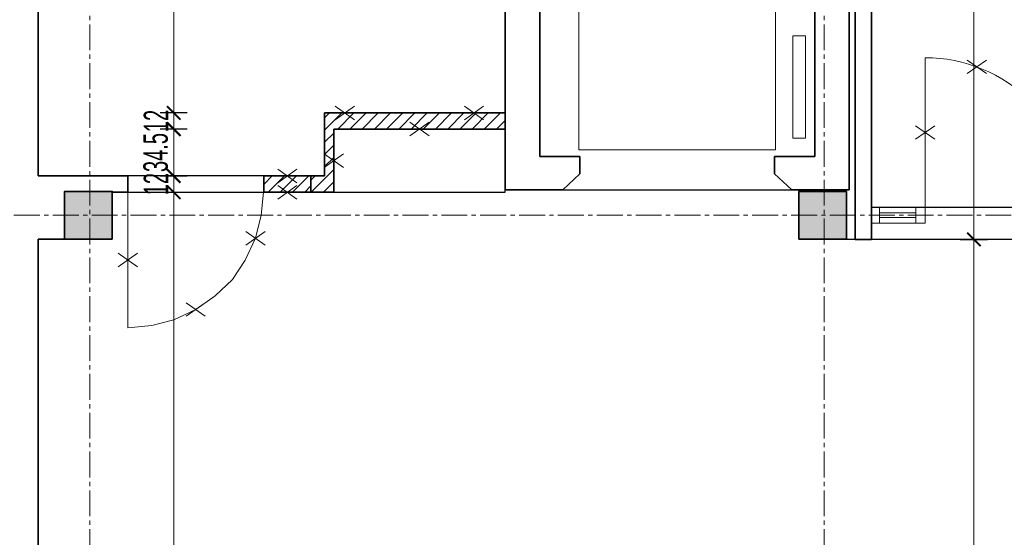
# Model space of a CAD drawing. Header units: millimetres. Extents: x 0 to 12515, y 0 to 27803.
# Tile 69 of 97: x 9755 to 10479, y 22467 to 22848. Entities that reach past the tile are written whole.
import ezdxf

# ---------------------------------------------------------------- set-up
doc = ezdxf.new("R2010")
doc.units = ezdxf.units.MM
doc.linetypes.add('CENTER2', pattern=[28.575, 19.05, -3.175, 3.175, -3.175])
for name, color, linetype, lineweight in [('DEMONTARZE', 86, 'Continuous', 18), ('sq_bud istn', 253, 'Continuous', 15), ('SQ_ISTN.Ściany', 140, 'Continuous', 35), ('SQ_Osie', 220, 'CENTER2', 9), ('SQ_Wyburzenia', 94, 'Continuous', 18), ('SQ_Wymiary', 7, 'Continuous', 5)]:
    doc.layers.add(name, color=color, linetype=linetype, lineweight=lineweight)
doc.layers.add('PDF _Geometria', color=7, linetype='Continuous')
doc.layers.add('powierzchnie', color=230, linetype='Continuous', lineweight=30, plot=False)
doc.styles.add('SQ_Swis721 LtCn BT', font='swisscl.ttf', dxfattribs={"width": 0.8})
doc.dimstyles.new('SQ_100', dxfattribs={"dimscale": 100, "dimtxt": 0.18, "dimasz": 0.1, "dimexe": 0.1, "dimexo": 0.01, "dimgap": 0.04, "dimtad": 1, "dimrnd": 0.5, "dimdsep": 46, "dimtxsty": 'SQ_Swis721 LtCn BT', "dimblk": 'ARCHTICK', "dimcen": 0.1, "dimdle": 0.1, "dimclrd": 256, "dimclre": 256, "dimclrt": 256, "dimaunit": 1, "dimadec": 0, "dimazin": 0, "dimtfac": 1, "dimtix": 1, "dimtmove": 2, "dimatfit": 3, "dimldrblk": 'ARCHTICK', "dimfxl": 0.1, "dimfxlon": 1, "dimtolj": 1, "dimlwd": -1, "dimarcsym": 0})

# ---------------------------------------------------------------- blocks, each defined once
blk = doc.blocks.new('ist osie bud B')
at = {"layer": 'SQ_Osie'}
for p, q in [((22173.28, 13852.66), (22173.28, 19362.86)), ((22713.28, 13852.66), (22713.28, 19362.86))]:
    blk.add_line(p, q, dxfattribs=at)
blk.add_lwpolyline([(21178.31, 17936.45), (22845.29, 17936.45)], dxfattribs=at)
blk = doc.blocks.new('słupy konstr bud B')
at = {"layer": 'SQ_ISTN.Ściany', "lineweight": 5}
h = blk.add_hatch(dxfattribs=at)
h.set_pattern_fill('JIS_STN_1E', color=256, scale=10)
h.paths.add_polyline_path([(21350.78, 18613.95), (21315.78, 18613.95), (21315.78, 18578.95), (21350.78, 18578.95)])
h.paths.add_polyline_path([(21890.78, 18613.95), (21855.78, 18613.95), (21855.78, 18578.95), (21890.78, 18578.95)])
h.paths.add_polyline_path([(22190.78, 18613.95), (22155.78, 18613.95), (22155.78, 18578.95), (22190.78, 18578.95)])
h.paths.add_polyline_path([(22730.78, 18613.95), (22695.78, 18613.95), (22695.78, 18578.95), (22730.78, 18578.95)])
h.paths.add_polyline_path([(22730.78, 17953.95), (22695.78, 17953.95), (22695.78, 17918.95), (22730.78, 17918.95)])
h.paths.add_polyline_path([(22190.78, 17953.95), (22155.78, 17953.95), (22155.78, 17918.95), (22190.78, 17918.95)])
h.paths.add_polyline_path([(21890.78, 17953.95), (21855.78, 17953.95), (21855.78, 17918.95), (21890.78, 17918.95)])
h.paths.add_polyline_path([(21350.78, 17953.95), (21315.78, 17953.95), (21315.78, 17918.95), (21350.78, 17918.95)])
h.paths.add_polyline_path([(21350.78, 17293.95), (21315.78, 17293.95), (21315.78, 17258.95), (21350.78, 17258.95)])
h.paths.add_polyline_path([(21890.78, 17293.95), (21855.78, 17293.95), (21855.78, 17258.95), (21890.78, 17258.95)])
h.paths.add_polyline_path([(22190.78, 17293.95), (22155.78, 17293.95), (22155.78, 17258.95), (22190.78, 17258.95)])
h.paths.add_polyline_path([(22730.78, 17293.95), (22695.78, 17293.95), (22695.78, 17258.95), (22730.78, 17258.95)])
h.paths.add_polyline_path([(22695.78, 16633.95), (22730.78, 16633.95), (22730.78, 16598.95), (22695.78, 16598.95)])
h.paths.add_polyline_path([(22695.78, 14653.95), (22730.78, 14653.95), (22730.78, 14618.95), (22695.78, 14618.95)])
h.paths.add_polyline_path([(22695.78, 15313.95), (22730.78, 15313.95), (22730.78, 15278.95), (22695.78, 15278.95)])
h.paths.add_polyline_path([(22695.78, 15973.95), (22730.78, 15973.95), (22730.78, 15938.95), (22695.78, 15938.95)])
h.paths.add_polyline_path([(22155.78, 14653.95), (22190.78, 14653.95), (22190.78, 14618.95), (22155.78, 14618.95)])
h.paths.add_polyline_path([(22155.78, 15313.95), (22190.78, 15313.95), (22190.78, 15278.95), (22155.78, 15278.95)])
h.paths.add_polyline_path([(22155.78, 15973.95), (22190.78, 15973.95), (22190.78, 15938.95), (22155.78, 15938.95)])
h.paths.add_polyline_path([(22155.78, 16633.95), (22190.78, 16633.95), (22190.78, 16598.95), (22155.78, 16598.95)])
h.paths.add_polyline_path([(21855.78, 14653.95), (21890.78, 14653.95), (21890.78, 14618.95), (21855.78, 14618.95)])
h.paths.add_polyline_path([(21855.78, 15313.95), (21890.78, 15313.95), (21890.78, 15278.95), (21855.78, 15278.95)])
h.paths.add_polyline_path([(21855.78, 15973.95), (21890.78, 15973.95), (21890.78, 15938.95), (21855.78, 15938.95)])
h.paths.add_polyline_path([(21855.78, 16633.95), (21890.78, 16633.95), (21890.78, 16598.95), (21855.78, 16598.95)])
h.paths.add_polyline_path([(21315.78, 14653.95), (21350.78, 14653.95), (21350.78, 14618.95), (21315.78, 14618.95)])
h.paths.add_polyline_path([(21315.78, 15313.95), (21350.78, 15313.95), (21350.78, 15278.95), (21315.78, 15278.95)])
h.paths.add_polyline_path([(21315.78, 15973.95), (21350.78, 15973.95), (21350.78, 15938.95), (21315.78, 15938.95)])
h.paths.add_polyline_path([(21315.78, 16633.95), (21350.78, 16633.95), (21350.78, 16598.95), (21315.78, 16598.95)])
at = {"layer": 'SQ_ISTN.Ściany'}
for points in [[(22155.78, 17953.95), (22190.78, 17953.95), (22190.78, 17918.95), (22155.78, 17918.95)], [(22695.78, 17953.95), (22730.78, 17953.95), (22730.78, 17918.95), (22695.78, 17918.95)]]:
    blk.add_lwpolyline(points, close=True, dxfattribs=at)
blk = doc.blocks.new('_ArchTick')
at = {"color": 0, "linetype": 'ByBlock', "const_width": 0.15}
blk.add_lwpolyline([(-0.5, -0.5), (0.5, 0.5)], dxfattribs=at)
blk = doc.blocks.new('*D1502')
at = {"layer": 'Defpoints', "color": 0, "transparency": 16777216}
for p in [(9834.05, 22720.84), (9867.82, 22720.84), (9867.82, 22051.45)]:
    blk.add_point(p, dxfattribs=at)
at = {"layer": 'SQ_Wymiary', "transparency": 16777216}
blk.add_line((9867.82, 22041.45), (9867.82, 22730.84), dxfattribs=at)
at = {"layer": 'SQ_Wymiary', "lineweight": -2, "transparency": 16777216}
for p, q in [((9857.82, 22720.84), (9877.82, 22720.84)), ((9867.82, 22051.45), (9877.82, 22051.45))]:
    blk.add_line(p, q, dxfattribs=at)
at = {"layer": 'SQ_Wymiary', "transparency": 16777216, "xscale": 10, "yscale": 10, "zscale": 10}
for p, rotation in [((9867.82, 22720.84), 90), ((9867.82, 22051.45), 270)]:
    blk.add_blockref('_ArchTick', p, dxfattribs=dict(at, rotation=rotation))
at = {"layer": 'SQ_Wymiary', "transparency": 16777216, "insert": (9854.6, 22386.14), "char_height": 18, "attachment_point": 5, "rotation": 90, "style": 'SQ_Swis721 LtCn BT'}
blk.add_mtext('\\A1;669.5', dxfattribs=at)
blk = doc.blocks.new('*D1503')
at = {"layer": 'Defpoints', "color": 0, "transparency": 16777216}
for p in [(9834.05, 22732.84), (9867.82, 22732.84), (9834.05, 22720.84)]:
    blk.add_point(p, dxfattribs=at)
at = {"layer": 'SQ_Wymiary', "transparency": 16777216}
for p, q in [((9867.82, 22732.84), (9867.82, 22742.84)), ((9867.82, 22720.84), (9867.82, 22732.84)), ((9867.82, 22720.84), (9867.82, 22710.84))]:
    blk.add_line(p, q, dxfattribs=at)
at = {"layer": 'SQ_Wymiary', "lineweight": -2, "transparency": 16777216}
for p, q in [((9857.82, 22732.84), (9877.82, 22732.84)), ((9857.82, 22720.84), (9877.82, 22720.84))]:
    blk.add_line(p, q, dxfattribs=at)
at = {"layer": 'SQ_Wymiary', "transparency": 16777216, "xscale": 10, "yscale": 10, "zscale": 10}
for p, rotation in [((9867.82, 22732.84), 270), ((9867.82, 22720.84), 90)]:
    blk.add_blockref('_ArchTick', p, dxfattribs=dict(at, rotation=rotation))
at = {"layer": 'SQ_Wymiary', "transparency": 16777216, "insert": (9854.78, 22726.84), "char_height": 18, "attachment_point": 5, "rotation": 90, "style": 'SQ_Swis721 LtCn BT'}
blk.add_mtext('\\A1;12', dxfattribs=at)
blk = doc.blocks.new('*D1504')
at = {"layer": 'Defpoints', "color": 0, "transparency": 16777216}
for p in [(9867.82, 22767.37), (9985.51, 22767.37), (9978.74, 22732.84)]:
    blk.add_point(p, dxfattribs=at)
at = {"layer": 'SQ_Wymiary', "transparency": 16777216}
for p, q in [((9867.82, 22767.37), (9867.82, 22777.37)), ((9867.82, 22732.84), (9867.82, 22767.37)), ((9867.82, 22732.84), (9867.82, 22722.84))]:
    blk.add_line(p, q, dxfattribs=at)
at = {"layer": 'SQ_Wymiary', "lineweight": -2, "transparency": 16777216}
for p, q in [((9877.82, 22767.37), (9857.82, 22767.37)), ((9877.82, 22732.84), (9857.82, 22732.84))]:
    blk.add_line(p, q, dxfattribs=at)
at = {"layer": 'SQ_Wymiary', "transparency": 16777216, "xscale": 10, "yscale": 10, "zscale": 10}
for p, rotation in [((9867.82, 22767.37), 270), ((9867.82, 22732.84), 90)]:
    blk.add_blockref('_ArchTick', p, dxfattribs=dict(at, rotation=rotation))
at = {"layer": 'SQ_Wymiary', "transparency": 16777216, "insert": (9854.59, 22750.1), "char_height": 18, "attachment_point": 5, "rotation": 90, "style": 'SQ_Swis721 LtCn BT'}
blk.add_mtext('\\A1;34.5', dxfattribs=at)
blk = doc.blocks.new('*D1505')
at = {"layer": 'Defpoints', "color": 0, "transparency": 16777216}
for p in [(9867.82, 22779.22), (9985.51, 22779.22), (9985.51, 22767.37)]:
    blk.add_point(p, dxfattribs=at)
at = {"layer": 'SQ_Wymiary', "transparency": 16777216}
for p, q in [((9867.82, 22779.22), (9867.82, 22789.22)), ((9867.82, 22767.37), (9867.82, 22779.22)), ((9867.82, 22767.37), (9867.82, 22757.37))]:
    blk.add_line(p, q, dxfattribs=at)
at = {"layer": 'SQ_Wymiary', "lineweight": -2, "transparency": 16777216}
for p, q in [((9877.82, 22779.22), (9857.82, 22779.22)), ((9877.82, 22767.37), (9857.82, 22767.37))]:
    blk.add_line(p, q, dxfattribs=at)
at = {"layer": 'SQ_Wymiary', "transparency": 16777216, "xscale": 10, "yscale": 10, "zscale": 10}
for p, rotation in [((9867.82, 22779.22), 270), ((9867.82, 22767.37), 90)]:
    blk.add_blockref('_ArchTick', p, dxfattribs=dict(at, rotation=rotation))
at = {"layer": 'SQ_Wymiary', "transparency": 16777216, "insert": (9854.78, 22773.3), "char_height": 18, "attachment_point": 5, "rotation": 90, "style": 'SQ_Swis721 LtCn BT'}
blk.add_mtext('\\A1;12', dxfattribs=at)
blk = doc.blocks.new('*D1506')
at = {"layer": 'Defpoints', "color": 0, "transparency": 16777216}
for p in [(9867.82, 23032.92), (10050.66, 23032.92), (9978.74, 22779.22)]:
    blk.add_point(p, dxfattribs=at)
at = {"layer": 'SQ_Wymiary', "transparency": 16777216}
blk.add_line((9867.82, 22769.22), (9867.82, 23042.92), dxfattribs=at)
at = {"layer": 'SQ_Wymiary', "lineweight": -2, "transparency": 16777216}
for p, q in [((9877.82, 23032.92), (9857.82, 23032.92)), ((9877.82, 22779.22), (9857.82, 22779.22))]:
    blk.add_line(p, q, dxfattribs=at)
at = {"layer": 'SQ_Wymiary', "transparency": 16777216, "xscale": 10, "yscale": 10, "zscale": 10}
for p, rotation in [((9867.82, 23032.92), 90), ((9867.82, 22779.22), 270)]:
    blk.add_blockref('_ArchTick', p, dxfattribs=dict(at, rotation=rotation))
at = {"layer": 'SQ_Wymiary', "transparency": 16777216, "insert": (9854.59, 22906.07), "char_height": 18, "attachment_point": 5, "rotation": 90, "style": 'SQ_Swis721 LtCn BT'}
blk.add_mtext('\\A1;253.5', dxfattribs=at)
blk = doc.blocks.new('*D1648')
at = {"layer": 'Defpoints', "color": 0, "transparency": 16777216}
for p in [(10381.05, 23088.91), (10381.05, 22686.14), (10456.25, 22686.14)]:
    blk.add_point(p, dxfattribs=at)
at = {"layer": 'SQ_Wymiary', "transparency": 16777216}
blk.add_line((10456.25, 23098.91), (10456.25, 22676.14), dxfattribs=at)
at = {"layer": 'SQ_Wymiary', "lineweight": -2, "transparency": 16777216}
for p, q in [((10446.25, 23088.91), (10466.25, 23088.91)), ((10446.25, 22686.14), (10466.25, 22686.14))]:
    blk.add_line(p, q, dxfattribs=at)
at = {"layer": 'SQ_Wymiary', "transparency": 16777216, "xscale": 10, "yscale": 10, "zscale": 10}
for p, rotation in [((10456.25, 23088.91), 90), ((10456.25, 22686.14), 270)]:
    blk.add_blockref('_ArchTick', p, dxfattribs=dict(at, rotation=rotation))
at = {"layer": 'SQ_Wymiary', "transparency": 16777216, "insert": (10443.02, 22887.53), "char_height": 18, "attachment_point": 5, "rotation": 90, "style": 'SQ_Swis721 LtCn BT'}
blk.add_mtext('\\A1;403', dxfattribs=at)
blk = doc.blocks.new('*D1649')
at = {"layer": 'Defpoints', "color": 0, "transparency": 16777216}
for p in [(10381.05, 22686.14), (10381.05, 22051.45), (10456.25, 22051.45)]:
    blk.add_point(p, dxfattribs=at)
at = {"layer": 'SQ_Wymiary', "transparency": 16777216}
blk.add_line((10456.25, 22696.14), (10456.25, 22041.45), dxfattribs=at)
at = {"layer": 'SQ_Wymiary', "lineweight": -2, "transparency": 16777216}
for p, q in [((10446.25, 22686.14), (10466.25, 22686.14)), ((10446.25, 22051.45), (10466.25, 22051.45))]:
    blk.add_line(p, q, dxfattribs=at)
at = {"layer": 'SQ_Wymiary', "transparency": 16777216, "xscale": 10, "yscale": 10, "zscale": 10}
for p, rotation in [((10456.25, 22686.14), 90), ((10456.25, 22051.45), 270)]:
    blk.add_blockref('_ArchTick', p, dxfattribs=dict(at, rotation=rotation))
at = {"layer": 'SQ_Wymiary', "transparency": 16777216, "insert": (10443.02, 22368.8), "char_height": 18, "attachment_point": 5, "rotation": 90, "style": 'SQ_Swis721 LtCn BT'}
blk.add_mtext('\\A1;634.5', dxfattribs=at)

msp = doc.modelspace()

# ---------------------------------------------------------------- hatches: boundary and pattern name
at = {"layer": 'SQ_ISTN.Ściany', "lineweight": 5}
h = msp.add_hatch(dxfattribs=at)
h.set_pattern_fill('JIS_STN_1E', color=256, scale=10, angle=180)
h.set_pattern_definition([(225, (32518.344, 40640.358), (7.0710678, -7.0710678), []), (225, (32511.294, 40640.358), (7.0710678, -7.0710678), [10, -5])])
h.paths.add_polyline_path([(11167.561, 22026.413), (11202.561, 22026.413), (11202.561, 22061.413), (11167.561, 22061.413)])
h.paths.add_polyline_path([(10627.561, 22026.413), (10662.561, 22026.413), (10662.561, 22061.413), (10627.561, 22061.413)])
h.paths.add_polyline_path([(10327.561, 22026.413), (10362.561, 22026.413), (10362.561, 22061.413), (10327.561, 22061.413)])
h.paths.add_polyline_path([(9787.561, 22026.413), (9822.561, 22026.413), (9822.561, 22061.413), (9787.561, 22061.413)])
h.paths.add_polyline_path([(9787.561, 22686.413), (9822.561, 22686.413), (9822.561, 22721.413), (9787.561, 22721.413)])
h.paths.add_polyline_path([(10327.561, 22686.413), (10362.561, 22686.413), (10362.561, 22721.413), (10327.561, 22721.413)])
h.paths.add_polyline_path([(10627.561, 22686.413), (10662.561, 22686.413), (10662.561, 22721.413), (10627.561, 22721.413)])
h.paths.add_polyline_path([(11167.561, 22686.413), (11202.561, 22686.413), (11202.561, 22721.413), (11167.561, 22721.413)])
h.paths.add_polyline_path([(11167.561, 23346.413), (11202.561, 23346.413), (11202.561, 23381.413), (11167.561, 23381.413)])
h.paths.add_polyline_path([(10627.561, 23346.413), (10662.561, 23346.413), (10662.561, 23381.413), (10627.561, 23381.413)])
h.paths.add_polyline_path([(10327.561, 23346.413), (10362.561, 23346.413), (10362.561, 23381.413), (10327.561, 23381.413)])
h.paths.add_polyline_path([(9787.561, 23346.413), (9822.561, 23346.413), (9822.561, 23381.413), (9787.561, 23381.413)])
h.paths.add_polyline_path([(9822.561, 24006.413), (9787.561, 24006.413), (9787.561, 24041.413), (9822.561, 24041.413)])
h.paths.add_polyline_path([(9822.561, 25986.413), (9787.561, 25986.413), (9787.561, 26021.413), (9822.561, 26021.413)])
h.paths.add_polyline_path([(9822.561, 25326.413), (9787.561, 25326.413), (9787.561, 25361.413), (9822.561, 25361.413)])
h.paths.add_polyline_path([(9822.561, 24666.413), (9787.561, 24666.413), (9787.561, 24701.413), (9822.561, 24701.413)])
h.paths.add_polyline_path([(10362.561, 25986.413), (10327.561, 25986.413), (10327.561, 26021.413), (10362.561, 26021.413)])
h.paths.add_polyline_path([(10362.561, 25326.413), (10327.561, 25326.413), (10327.561, 25361.413), (10362.561, 25361.413)])
h.paths.add_polyline_path([(10362.561, 24666.413), (10327.561, 24666.413), (10327.561, 24701.413), (10362.561, 24701.413)])
h.paths.add_polyline_path([(10362.561, 24006.413), (10327.561, 24006.413), (10327.561, 24041.413), (10362.561, 24041.413)])
h.paths.add_polyline_path([(10662.561, 25986.413), (10627.561, 25986.413), (10627.561, 26021.413), (10662.561, 26021.413)])
h.paths.add_polyline_path([(10662.561, 25326.413), (10627.561, 25326.413), (10627.561, 25361.413), (10662.561, 25361.413)])
h.paths.add_polyline_path([(10662.561, 24666.413), (10627.561, 24666.413), (10627.561, 24701.413), (10662.561, 24701.413)])
h.paths.add_polyline_path([(10662.561, 24006.413), (10627.561, 24006.413), (10627.561, 24041.413), (10662.561, 24041.413)])
h.paths.add_polyline_path([(11202.561, 25986.413), (11167.561, 25986.413), (11167.561, 26021.413), (11202.561, 26021.413)])
h.paths.add_polyline_path([(11202.561, 25326.413), (11167.561, 25326.413), (11167.561, 25361.413), (11202.561, 25361.413)])
h.paths.add_polyline_path([(11202.561, 24666.413), (11167.561, 24666.413), (11167.561, 24701.413), (11202.561, 24701.413)])
h.paths.add_polyline_path([(11202.561, 24006.413), (11167.561, 24006.413), (11167.561, 24041.413), (11202.561, 24041.413)])
at = {"layer": 'SQ_Wyburzenia', "lineweight": 35}
h = msp.add_hatch(dxfattribs=at)
h.set_pattern_fill('ANSI31', color=256, scale=2)
h.paths.add_polyline_path([(10111.59, 22779.222), (9978.742, 22779.222), (9978.742, 22733.532), (9978.742, 22732.837), (9968.743, 22732.837), (9968.743, 22720.837), (9978.742, 22720.837), (9985.508, 22720.837), (9985.508, 22767.372), (10111.59, 22767.372)])
h = msp.add_hatch(dxfattribs=at)
h.set_pattern_fill('ANSI31', color=256, scale=2)
h.set_pattern_definition([(45, (-36612.0865, 7324.0716), (-4.4901281, 4.4901281), [])])
h.paths.add_polyline_path([(9968.743, 22732.837), (9934.045, 22732.837), (9934.045, 22720.837), (9968.743, 22720.837)])

# ---------------------------------------------------------------- linework, layer by layer
at = {"layer": 'DEMONTARZE', "color": 240, "true_color": 0xed1f24}
for p, q in [((10451.36, 22818.125), (10465.443, 22808.153)), ((10465.443, 22818.125), (10451.36, 22808.153)), ((9986.657, 22784.208), (10000.74, 22774.235)), ((10000.74, 22784.208), (9986.657, 22774.235)), ((10081.56, 22784.208), (10095.642, 22774.235)), ((10095.642, 22784.208), (10081.56, 22774.235)), ((10041.508, 22772.358), (10055.59, 22762.386)), ((10055.59, 22772.358), (10041.508, 22762.386)), ((10413.387, 22769.825), (10427.469, 22759.853)), ((10427.469, 22769.825), (10413.387, 22759.853)), ((9978.467, 22749.091), (9992.55, 22739.118)), ((9992.55, 22749.091), (9978.467, 22739.118)), ((9944.353, 22737.823), (9958.435, 22727.851)), ((9958.435, 22737.823), (9944.353, 22727.851)), ((9944.353, 22725.823), (9958.435, 22715.851)), ((9958.435, 22725.823), (9944.353, 22715.851)), ((9920.928, 22691.984), (9935.011, 22682.011)), ((9935.011, 22691.984), (9920.928, 22682.011)), ((9827.004, 22675.901), (9841.086, 22665.928)), ((9841.086, 22675.901), (9827.004, 22665.928)), ((9876.93, 22639.519), (9891.013, 22629.547)), ((9891.013, 22639.519), (9876.93, 22629.547))]:
    msp.add_line(p, q, dxfattribs=at)
at = {"layer": 'PDF _Geometria', "lineweight": 9}
for points in [[(10310.434, 22752.148), (10310.434, 23016.146), (10165.744, 23016.146), (10165.744, 22752.148)], [(10332.432, 22760.606), (10332.432, 22835.912), (10323.127, 22835.912), (10323.127, 22760.606)]]:
    msp.add_lwpolyline(points, close=True, dxfattribs=at)
at = {"layer": 'powierzchnie'}
for points in [[(10381.048, 22709.842), (10610.814, 22709.842), (10611.048, 25297.361), (10381.048, 25297.361)], [(9768.048, 22732.837), (9768.048, 23363.913), (9787.561, 23363.913), (9787.561, 23346.413), (9822.561, 23346.413), (9822.561, 23381.413), (9787.561, 23381.413), (9787.561, 23363.913), (9768.048, 23363.913), (9768.048, 23685.138), (10369.048, 23685.138), (10369.048, 23381.413), (10325.048, 23381.413), (10325.048, 23301.413), (10369.048, 23301.413), (10369.048, 23044.917), (10050.659, 23044.917), (10050.659, 23032.917), (10111.59, 23032.917), (10111.59, 22779.222), (9978.742, 22779.222), (9978.742, 22732.837)]]:
    msp.add_lwpolyline(points, close=True, dxfattribs=at)
msp.add_lwpolyline([(9768.048, 22051.447), (9768.048, 22686.413), (9822.561, 22686.413), (9822.561, 22720.837), (10111.59, 22720.837), (10111.59, 22722.529), (10327.561, 22722.529), (10327.561, 22686.413), (10611.048, 22686.413), (10611.048, 22659.915), (10669.048, 22659.915), (10669.048, 22697.348), (11167.561, 22697.348), (11167.561, 22686.413), (11224.048, 22686.413), (11224.048, 22328.292)], dxfattribs=at)
at = {"layer": 'SQ_ISTN.Ściany'}
for p, q in [((10369.048, 23088.914), (10369.048, 22686.143)), ((10381.048, 23088.914), (10381.048, 22686.143)), ((9768.048, 23068.913), (9768.048, 22732.837)), ((10111.59, 23044.917), (10111.59, 22722.529)), ((10364.589, 22722.529), (10364.589, 23044.917)), ((10136.972, 22747.065), (10136.972, 23020.372)), ((10339.199, 23020.372), (10339.199, 22747.065)), ((10166.582, 22747.065), (10136.972, 22747.065)), ((10166.582, 22734.378), (10166.582, 22747.065)), ((10339.199, 22747.065), (10309.588, 22747.065)), ((10309.588, 22747.065), (10309.588, 22734.378)), ((9834.045, 22732.837), (9768.048, 22732.837)), ((9834.045, 22720.837), (9834.045, 22732.837)), ((10153.896, 22722.529), (10166.582, 22734.378)), ((10309.588, 22734.378), (10322.275, 22722.529)), ((10111.59, 22722.529), (10153.896, 22722.529)), ((10322.275, 22722.529), (10364.589, 22722.529)), ((9834.045, 22720.837), (9822.561, 22720.837)), ((9768.048, 22686.413), (9768.048, 22281.447)), ((9787.561, 22686.413), (9768.048, 22686.413)), ((10369.048, 22686.143), (10381.048, 22686.143))]:
    msp.add_line(p, q, dxfattribs=at)
for points in [[(9822.561, 22686.413), (9787.561, 22686.413), (9787.561, 22721.413), (9822.561, 22721.413)], [(10362.561, 22686.413), (10327.561, 22686.413), (10327.561, 22721.413), (10362.561, 22721.413)]]:
    msp.add_lwpolyline(points, close=True, dxfattribs=at)
at = {"layer": 'SQ_Wyburzenia'}
for p, q in [((10420.428, 22819.836), (10420.428, 22709.842)), ((10420.428, 22709.842), (10381.048, 22709.842)), ((10420.428, 22697.992), (10420.428, 22709.842)), ((10381.048, 22697.992), (10420.428, 22697.992))]:
    msp.add_line(p, q, dxfattribs=at)
at = {"layer": 'SQ_Wyburzenia', "lineweight": 35}
for p, q in [((10111.59, 22779.222), (9978.742, 22779.222)), ((9978.742, 22779.222), (9978.742, 22732.837)), ((10111.59, 22767.372), (9985.508, 22767.372)), ((9985.508, 22767.372), (9985.508, 22720.837)), ((9978.742, 22732.837), (9968.743, 22732.837)), ((9968.743, 22720.837), (9968.743, 22732.837)), ((9978.742, 22720.837), (9968.743, 22720.837)), ((9985.508, 22720.837), (9978.742, 22720.837))]:
    msp.add_line(p, q, dxfattribs=at)
msp.add_lwpolyline([(9968.743, 22732.837), (9934.045, 22732.837), (9934.045, 22720.837), (9968.743, 22720.837)], close=True, dxfattribs=at)
at = {"layer": 'SQ_Wyburzenia'}
for points in [[(9834.045, 22720.837), (9834.045, 22620.992), (9851.815, 22622.684), (9867.893, 22626.912), (9883.972, 22634.533), (9898.359, 22644.683), (9911.045, 22656.532), (9920.358, 22670.91), (9927.97, 22686.997), (9932.207, 22703.913), (9933.899, 22720.837)], [(10386.723, 22697.992), (10386.723, 22709.842)], [(10413.662, 22697.992), (10413.662, 22709.842)], [(10413.662, 22705.604), (10386.723, 22705.604)], [(10413.662, 22702.221), (10386.723, 22702.221)]]:
    msp.add_lwpolyline(points, dxfattribs=at)
msp.add_arc((10420.822, 22711.067), 108.77, 359.354781, 90.207665, dxfattribs=at)

# ---------------------------------------------------------------- block references
at = {"layer": 'sq_bud istn', "rotation": 180}
msp.add_blockref('słupy konstr bud B', (32518.344, 40640.358), dxfattribs=at)
at = {"layer": 'SQ_Osie', "lineweight": 35, "rotation": 180}
msp.add_blockref('ist osie bud B', (32519.332, 40640.358), dxfattribs=at)
msp.add_blockref('ist osie bud B', (32519.332, 40640.358), dxfattribs=at)

# ---------------------------------------------------------------- dimensions: what is measured, and where the dimension line sits
at = {"layer": 'SQ_Wymiary'}
for base, p1, p2, picture, middle in [((10456.25, 22686.143), (10381.049, 23088.914), (10381.048, 22686.143), '*D1648', (10443.02, 22887.529)), ((9867.8159, 23032.9167), (9978.7421, 22779.2216), (10050.659, 23032.9167), '*D1506', (9854.5859, 22906.0691)), ((9867.816, 22779.222), (9985.508, 22767.372), (9985.508, 22779.222), '*D1505', (9854.781, 22773.297)), ((9867.8159, 22767.372), (9978.7421, 22732.8369), (9985.5083, 22767.372), '*D1504', (9854.5859, 22750.1044)), ((9867.816, 22732.837), (9834.045, 22720.837), (9834.045, 22732.837), '*D1503', (9854.781, 22726.837)), ((9867.816, 22720.837), (9867.816, 22051.447), (9834.045, 22720.837), '*D1502', (9854.598, 22386.142)), ((10456.25, 22051.447), (10381.048, 22686.143), (10381.048, 22051.447), '*D1649', (10443.02, 22368.795))]:
    dim = msp.add_linear_dim(base=base, p1=p1, p2=p2, angle=90, dimstyle='SQ_100', dxfattribs=at)
    dim.commit()
    dim.dimension.update_dxf_attribs({"geometry": picture, "text_midpoint": middle})

doc.saveas('drawing.dxf')
